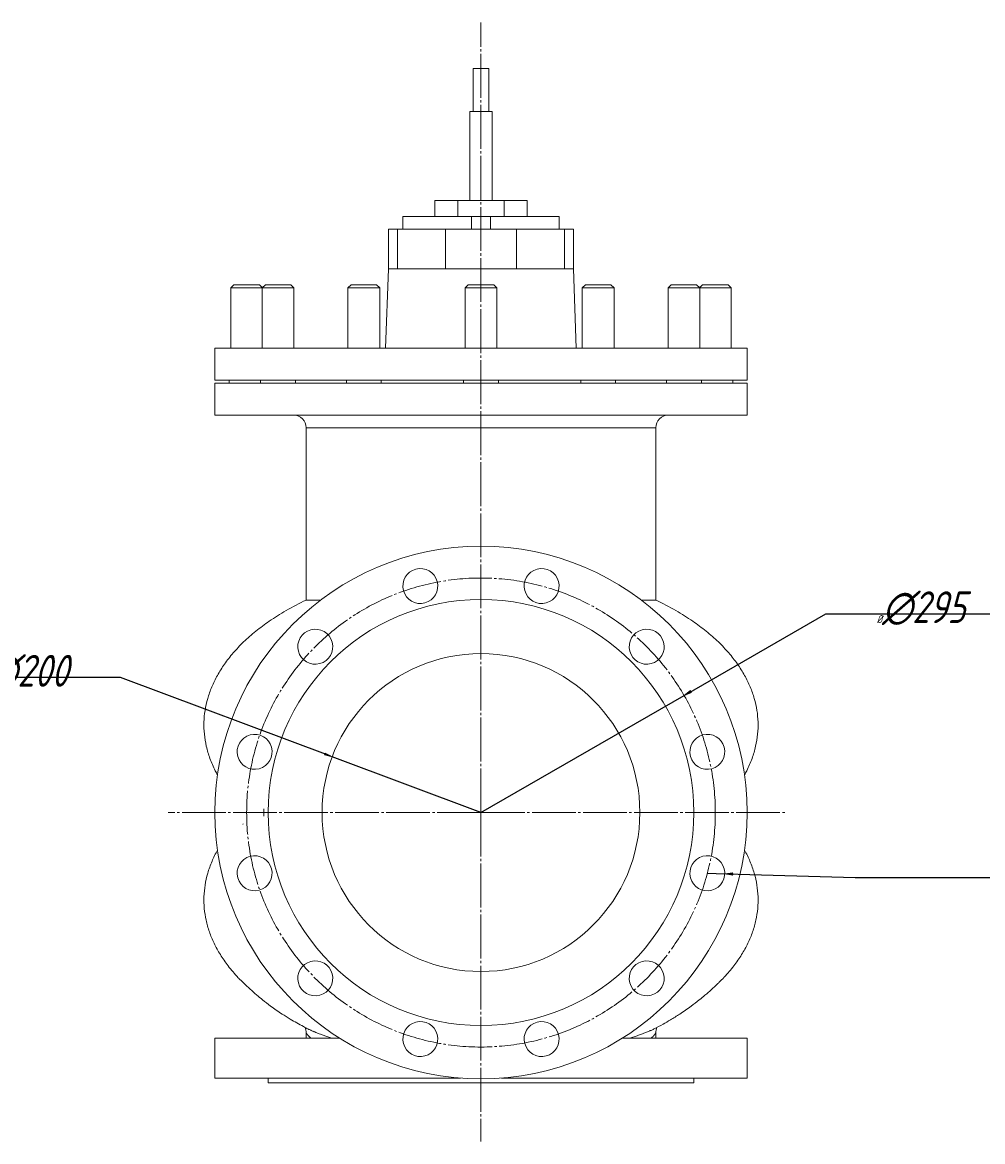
# Model space of a CAD drawing. Header units: millimetres. Extents: x 0 to 1721, y -1078 to 321.
# Tile 4 of 4: x 1116 to 1721, y -383 to 321. Entities that reach past the tile are written whole.
import ezdxf

# ---------------------------------------------------------------- set-up
doc = ezdxf.new("R2010")
doc.units = ezdxf.units.MM
doc.linetypes.add('K5LT_AXLED', pattern=[32.112753, 27.612753, -1.5, 1.5, -1.5])
doc.linetypes.add('K5LT_THIN', pattern=[0])
doc.layers.add('Системный слой', color=7, linetype='Continuous')
doc.styles.add('KDIMTEXTSTYLE', font='GOST_AU.SHX', dxfattribs={"width": 0.96, "oblique": 15, "height": 5})
doc.dimstyles.new('KDIMSTYLE (1.00)', dxfattribs={"dimtxt": 5, "dimasz": 1, "dimexe": 2, "dimexo": 0, "dimgap": 1, "dimtad": 1, "dimtxsty": 'KDIMTEXTSTYLE', "dimsah": 1, "dimcen": 0, "dimdle": 1, "dimadec": 0, "dimazin": 0, "dimtfac": 0.667, "dimtmove": 0, "dimatfit": 3, "dimfxl": 1, "dimtvp": 1, "dimtolj": 1, "dimtzin": 0, "dimarcsym": 0})

# ---------------------------------------------------------------- blocks, each defined once
blk = doc.blocks.new('U0')
at = {"layer": 'Системный слой', "color": 30, "linetype": 'K5LT_AXLED', "lineweight": 9, "true_color": 0xff8000}
for q in [(1405, 321), (1208, -176), (1597, -176), (1405, -383)]:
    blk.add_line((1405, -176), q, dxfattribs=at)
blk = doc.blocks.new('KDIMARROW_01')
at = {"layer": 'Системный слой'}
blk.add_hatch(color=0, dxfattribs=at).paths.add_polyline_path([(-5, -0.66), (0, 0), (-5, 0.66), (-4.5, 0)])
at = {"layer": 'Системный слой', "color": 0, "linetype": 'K5LT_THIN', "lineweight": 9}
for p, q in [((-4.5, 0), (-5, 0.66)), ((-5, 0.66), (0, 0)), ((0, 0), (-5, -0.66)), ((-5, -0.66), (-4.5, 0)), ((0, 0), (-1, 0))]:
    blk.add_line(p, q, dxfattribs=at)

msp = doc.modelspace()

# ---------------------------------------------------------------- linework, layer by layer
at = {"layer": 'Системный слой', "color": 7, "linetype": 'K5LT_THIN', "lineweight": 9}
for p, q in [((1400, 292), (1410, 292)), ((1400, 265), (1400, 292)), ((1410, 265), (1410, 292)), ((1398, 209), (1398, 265)), ((1398, 265), (1412, 265)), ((1412, 209), (1412, 265)), ((1375.902, 209), (1390.451, 209)), ((1375.902, 199), (1375.902, 209)), ((1390.451, 209), (1419.549, 209)), ((1390.451, 199), (1390.451, 209)), ((1419.549, 199), (1419.549, 209)), ((1419.549, 209), (1434.098, 209)), ((1434.098, 199), (1434.098, 209)), ((1355.865, 191), (1355.865, 199)), ((1355.865, 199), (1399, 199)), ((1399, 191), (1399, 199)), ((1399, 199), (1411, 199)), ((1411, 199), (1454.135, 199)), ((1411, 191), (1411, 199)), ((1454.135, 191), (1454.135, 199)), ((1346.875, 166), (1346.875, 191)), ((1346.875, 191), (1352.523, 191)), ((1352.523, 166), (1352.523, 191)), ((1352.523, 191), (1382.61, 191)), ((1382.61, 191), (1427.39, 191)), ((1382.61, 166), (1382.61, 191)), ((1427.39, 166), (1427.39, 191)), ((1427.39, 191), (1457.477, 191)), ((1457.477, 191), (1463.125, 191)), ((1457.477, 166), (1457.477, 191)), ((1463.125, 166), (1463.125, 191)), ((1345, 116), (1346.746, 166)), ((1346.746, 166), (1354.189, 166)), ((1354.189, 166), (1382.61, 166)), ((1382.61, 166), (1427.39, 166)), ((1427.39, 166), (1455.811, 166)), ((1455.811, 166), (1463.254, 166)), ((1465, 116), (1463.254, 166)), ((1247.5, 154), (1249.5, 156)), ((1249.5, 156), (1265.5, 156)), ((1267.381, 154.119), (1265.5, 156)), ((1267.261, 154), (1269.261, 156)), ((1269.261, 156), (1285.261, 156)), ((1287.261, 154), (1285.261, 156)), ((1321.25, 154), (1323.25, 156)), ((1323.25, 156), (1339.25, 156)), ((1341.25, 154), (1339.25, 156)), ((1395, 154), (1397, 156)), ((1397, 156), (1413, 156)), ((1415, 154), (1413, 156)), ((1468.75, 154), (1470.75, 156)), ((1470.75, 156), (1486.75, 156)), ((1488.75, 154), (1486.75, 156)), ((1522.739, 154), (1524.739, 156)), ((1524.739, 156), (1540.739, 156)), ((1542.739, 154), (1540.739, 156)), ((1542.619, 154.119), (1544.5, 156)), ((1544.5, 156), (1560.5, 156)), ((1562.5, 154), (1560.5, 156)), ((1247.5, 116), (1247.5, 154)), ((1247.5, 154), (1267.261, 154)), ((1267.261, 116), (1267.261, 154)), ((1267.261, 154), (1287.261, 154)), ((1287.261, 116), (1287.261, 154)), ((1321.25, 154), (1341.25, 154)), ((1321.25, 116), (1321.25, 154)), ((1341.25, 116), (1341.25, 154)), ((1395, 116), (1395, 154)), ((1395, 154), (1415, 154)), ((1415, 116), (1415, 154)), ((1468.75, 154), (1488.75, 154)), ((1468.75, 116), (1468.75, 154)), ((1488.75, 116), (1488.75, 154)), ((1522.739, 116), (1522.739, 154)), ((1522.739, 154), (1542.739, 154)), ((1542.739, 116), (1542.739, 154)), ((1542.739, 154), (1562.5, 154)), ((1562.5, 116), (1562.5, 154)), ((1237.5, 96), (1237.5, 116)), ((1237.5, 116), (1572.5, 116)), ((1572.5, 96), (1572.5, 116)), ((1237.5, 96), (1572.5, 96)), ((1237.5, 74), (1237.5, 94)), ((1237.5, 94), (1572.5, 94)), ((1246.5, 94), (1246.5, 96)), ((1266.261, 94), (1266.261, 96)), ((1288.261, 94), (1288.261, 96)), ((1320.25, 94), (1320.25, 96)), ((1342.25, 94), (1342.25, 96)), ((1394, 94), (1394, 96)), ((1416, 94), (1416, 96)), ((1467.75, 94), (1467.75, 96)), ((1467.75, 94), (1467.75, 96)), ((1489.75, 94), (1489.75, 96)), ((1489.75, 94), (1489.75, 96)), ((1521.739, 94), (1521.739, 96)), ((1543.739, 94), (1543.739, 96)), ((1563.5, 94), (1563.5, 96)), ((1572.5, 74), (1572.5, 94)), ((1237.5, 74), (1572.5, 74)), ((1295, 66), (1515, 66)), ((1295, -42.366), (1295, 66)), ((1515, -42.366), (1515, 66)), ((1295, -42.366), (1304.013, -42.366)), ((1505.986, -42.366), (1515, -42.366)), ((1255.143, -183.465), (1255.337, -183.112)), ((1295, -318), (1295, -314.63)), ((1296.227, -312.166), (1296.229, -312.167)), ((1296.227, -312.166), (1296.229, -312.167)), ((1513.773, -312.165), (1513.772, -312.165)), ((1513.773, -312.165), (1513.772, -312.165)), ((1513.784, -312.16), (1513.773, -312.165)), ((1515, -318), (1515, -314.63)), ((1237.5, -343), (1237.5, -318)), ((1237.5, -318), (1316.162, -318)), ((1493.838, -318), (1572.5, -318)), ((1572.5, -343), (1572.5, -318)), ((1237.5, -343), (1392.067, -343)), ((1271, -343), (1271, -346)), ((1417.933, -343), (1572.5, -343)), ((1539, -343), (1539, -346)), ((1539, -346), (1271, -346))]:
    msp.add_line(p, q, dxfattribs=at)
at = {"layer": 'Системный слой', "color": 30, "linetype": 'K5LT_AXLED', "lineweight": 9, "true_color": 0xff8000}
msp.add_circle((1405, -176), 147.5, dxfattribs=at)
at = {"layer": 'Системный слой', "color": 7, "linetype": 'K5LT_THIN', "lineweight": 9}
for centre, radius, start, end in [((1287, 66), 8, 0, 90), ((1523, 66), 8, 90, 180), ((1405, -176), 167.5, 0, 180), ((1366.824, -33.526), 11, 15, 195), ((1443.176, -33.526), 11, 15, 195), ((1366.824, -33.526), 11, 195, 15), ((1443.176, -33.526), 11, 195, 15), ((1405, -176), 134, 0, 180), ((1300.702, -71.702), 11, 15, 195), ((1509.298, -71.702), 11, 15, 195), ((1300.702, -71.702), 11, 195, 15), ((1509.298, -71.702), 11, 195, 15), ((1405, -176), 100, 0, 180), ((1262.526, -137.824), 11, 15, 195), ((1547.474, -137.824), 11, 15, 195), ((1262.526, -137.824), 11, 195, 15), ((1547.474, -137.824), 11, 195, 15), ((1401.058, -176.858), 132.828, 178.657102, 180.657621), ((1405, -176), 167.5, 180, 0), ((1405, -176), 134, 180, 0), ((1405, -176), 100, 180, 0), ((1262.526, -214.176), 11, 15, 195), ((1547.474, -214.176), 11, 15, 195), ((1262.526, -214.176), 11, 195, 15), ((1547.474, -214.176), 11, 195, 15), ((1300.702, -280.298), 11, 15, 195), ((1400.556, -178.069), 131.971, 225.169618, 226.176942), ((1509.298, -280.298), 11, 15, 195), ((1300.702, -280.298), 11, 195, 15), ((1509.298, -280.298), 11, 195, 15), ((1366.824, -318.474), 11, 15, 195), ((1443.176, -318.474), 11, 15, 195), ((1287, -314.63), 8, 0, 26.064608), ((1287.002, -314.629), 7.998, 359.995797, 26.06428), ((1366.824, -318.474), 11, 195, 15), ((1443.176, -318.474), 11, 195, 15), ((1523, -314.629), 8, 153.931599, 180.001908), ((1523, -314.629), 8, 153.932429, 180.001236)]:
    msp.add_arc(centre, radius, start, end, dxfattribs=at)
for points, knots in [([(1295, -42.366), (1290.675, -44.406), (1282.659, -48.574), (1272.082, -55.209), (1263.162, -61.855), (1255.579, -68.537), (1248.997, -75.473), (1243.473, -82.531), (1238.952, -89.704), (1235.407, -96.971), (1232.815, -104.322), (1231.166, -111.751), (1230.463, -119.252), (1230.721, -126.821), (1231.97, -134.448), (1234.252, -142.129), (1236.856, -148.094), (1238.672, -151.492), (1239.173, -152.385)], [0, 0, 0, 0, 1.6754897, 3.1696927, 4.4506183, 5.7264771, 6.9454692, 8.1298687, 9.2854133, 10.4213228, 11.5465782, 12.6695547, 13.798575, 14.9420597, 16.1090193, 17.3072328, 18.5515527, 19, 19, 19, 19]), ([(1515, -42.366), (1519.325, -44.406), (1527.341, -48.574), (1537.918, -55.209), (1546.838, -61.855), (1554.421, -68.537), (1561.003, -75.473), (1566.527, -82.53), (1571.047, -89.702), (1574.591, -96.967), (1577.183, -104.316), (1578.833, -111.744), (1579.537, -119.245), (1579.28, -126.814), (1578.032, -134.442), (1575.75, -142.123), (1573.145, -148.09), (1571.329, -151.49), (1570.827, -152.385)], [0, 0, 0, 0, 1.6754905, 3.1696942, 4.4506202, 5.7264792, 6.9454705, 8.1298109, 9.2851266, 10.4206849, 11.5456207, 12.6684439, 13.7974291, 14.9409198, 16.1080398, 17.3064888, 18.550732, 19, 19, 19, 19]), ([(1239.173, -199.615), (1237.88, -201.921), (1235.517, -206.71), (1232.884, -214.065), (1231.202, -221.537), (1230.478, -228.95), (1230.685, -236.352), (1231.822, -243.728), (1233.887, -251.054), (1236.886, -258.311), (1240.835, -265.486), (1245.888, -272.747), (1249.953, -277.479), (1252.239, -279.89)], [0, 0, 0, 0, 1.2754047, 2.5969705, 3.8595392, 5.1021604, 6.335397, 7.5649797, 8.7969144, 10.0369182, 11.294612, 12.5795754, 14, 14, 14, 14]), ([(1570.827, -199.615), (1572.12, -201.921), (1574.483, -206.71), (1577.116, -214.065), (1578.798, -221.537), (1579.522, -228.95), (1579.315, -236.352), (1578.178, -243.728), (1576.113, -251.054), (1573.114, -258.311), (1569.165, -265.486), (1564.209, -272.608), (1560.275, -277.213), (1558.126, -279.503)], [0, 0, 0, 0, 1.2823589, 2.6111306, 3.8805836, 5.1299801, 6.3699407, 7.6062274, 8.8448789, 10.0916433, 11.356194, 12.648163, 14, 14, 14, 14]), ([(1296.235, -312.168), (1295.231, -311.659), (1291.395, -309.671), (1286.018, -306.644), (1278.978, -302.25), (1273.041, -298.13), (1267.681, -293.995), (1263.295, -290.345), (1259.758, -287.195), (1257.586, -285.179), (1255.995, -283.656), (1256.058, -283.759), (1253.514, -281.197), (1252.472, -280.121)], [0, 0, 0, 0, 0.7229321, 2.7812178, 4.0390604, 5.9099335, 7.3486271, 8.5852664, 10.1817099, 11.5721139, 12.1472443, 13.189365, 14, 14, 14, 14]), ([(1513.778, -312.162), (1515.737, -311.168), (1519.255, -309.306), (1524.606, -306.246), (1530.663, -302.493), (1536.87, -298.196), (1542.156, -294.123), (1546.454, -290.558), (1550.505, -286.971), (1552.836, -284.781), (1554.206, -283.466), (1554.595, -283.133), (1556.906, -280.77), (1557.841, -279.79)], [0, 0, 0, 0, 1.3968468, 2.5415871, 3.9949757, 5.8409424, 7.2763561, 8.4486037, 9.96835, 12.0323237, 12.2443428, 13.2753872, 14, 14, 14, 14]), ([(1295, -314.63), (1295, -314.63), (1295.032, -314.69), (1295.155, -314.891), (1295.305, -315.116), (1295.464, -315.342), (1295.635, -315.571), (1295.813, -315.796), (1295.98, -316), (1296.141, -316.184), (1296.303, -316.365), (1296.488, -316.565), (1296.685, -316.769), (1296.896, -316.974), (1297.1, -317.164), (1297.297, -317.341), (1297.473, -317.495), (1297.639, -317.634), (1297.798, -317.761), (1297.955, -317.882), (1298.06, -317.961), (1298.113, -318)], [0, 0, 0, 0, 2.9341835, 5.3116156, 7.1022058, 8.630344, 10.1013235, 11.4168622, 12.5122955, 13.3815918, 14.3206665, 15.25687, 16.3026735, 17.2333454, 18.182727, 18.9829578, 19.6805794, 20.2978524, 20.8961977, 21.457271, 22, 22, 22, 22]), ([(1296.229, -312.167), (1296.382, -312.244), (1296.769, -312.437), (1297.415, -312.747), (1298.166, -313.091), (1298.924, -313.425), (1299.673, -313.743), (1300.406, -314.046), (1301.198, -314.364), (1302.129, -314.729), (1303.256, -315.158), (1304.473, -315.608), (1305.652, -316.034), (1306.768, -316.43), (1307.92, -316.834), (1309.143, -317.259), (1310.303, -317.654), (1311.022, -317.896), (1311.336, -318)], [0, 0, 0, 0, 0.8222254, 2.0460001, 3.2511, 4.4204525, 5.4986499, 6.5214395, 7.5037262, 8.7233941, 10.1804434, 11.7351913, 13.0902613, 14.2456534, 15.4674256, 16.8304779, 18.0550961, 19, 19, 19, 19]), ([(1513.772, -312.165), (1513.615, -312.245), (1513.185, -312.459), (1512.462, -312.804), (1511.626, -313.183), (1510.724, -313.576), (1509.753, -313.982), (1508.667, -314.418), (1507.642, -314.817), (1506.572, -315.222), (1505.408, -315.653), (1504.092, -316.127), (1502.723, -316.61), (1501.368, -317.081), (1500.018, -317.543), (1499.112, -317.849), (1498.664, -318)], [0, 0, 0, 0, 0.7589039, 2.0260427, 3.2462267, 4.2855863, 5.6605043, 6.9537439, 8.2199489, 9.2197733, 10.5315426, 11.9517801, 13.2656876, 14.5724948, 15.8172656, 17, 17, 17, 17]), ([(1515, -314.63), (1515, -314.63), (1514.964, -314.696), (1514.826, -314.92), (1514.652, -315.179), (1514.469, -315.434), (1514.281, -315.679), (1514.108, -315.892), (1513.944, -316.088), (1513.781, -316.275), (1513.594, -316.477), (1513.395, -316.685), (1513.178, -316.903), (1512.967, -317.105), (1512.756, -317.295), (1512.552, -317.471), (1512.344, -317.644), (1512.124, -317.819), (1511.969, -317.938), (1511.887, -318)], [0, 0, 0, 0, 2.7719899, 5.1130898, 6.858721, 8.464721, 9.7775214, 10.8665798, 11.7127061, 12.5982075, 13.4634859, 14.4748841, 15.3523475, 16.2612829, 17.0329926, 17.7860238, 18.4923187, 19.219388, 20, 20, 20, 20])]:
    msp.add_open_spline(points, degree=3, knots=knots, dxfattribs=at)

# ---------------------------------------------------------------- block references
at = {"layer": 'Системный слой'}
msp.add_blockref('U0', (0, 0), dxfattribs=at)

# ---------------------------------------------------------------- dimensions: what is measured, and where the dimension line sits
at = {"layer": 'Системный слой', "color": 7}
for center, radius, location, override in [((1405, -176), 147.5, (1622, -51), {"dimtih": 1, "dimtoh": 1, "dimpost": '\\H20.0;\\W0.965;\\Q15;∅<>', "dimblk1": 'KDIMARROW_01', "dimblk2": 'KDIMARROW_01', "dimclrt": 7, "dimtmove": 1, "dimatfit": 2, "dimtolj": 1}), ((1405, -176), 100, (1178, -91), {"dimtih": 1, "dimtoh": 1, "dimpost": '\\H20.0;\\W0.965;\\Q15;∅<>', "dimblk1": 'KDIMARROW_01', "dimblk2": 'KDIMARROW_01', "dimclrt": 7, "dimtmove": 1, "dimatfit": 2, "dimtolj": 1}), ((1547.474, -214.176), 11, (1640.556, -216.946), {"dimtih": 1, "dimtoh": 1, "dimpost": '\\H20.0;\\W0.965;\\Q15;∅<>\\H20.0;\\W0.965;\\Q15;\\Q15;×\\Q15;12', "dimblk1": 'KDIMARROW_01', "dimblk2": 'KDIMARROW_01', "dimclrt": 7, "dimtmove": 1, "dimatfit": 2, "dimtolj": 1})]:
    msp.add_diameter_dim(center=center, radius=radius, location=location, dimstyle='KDIMSTYLE (1.00)', override=override, dxfattribs=at).render()

doc.saveas('drawing.dxf')
